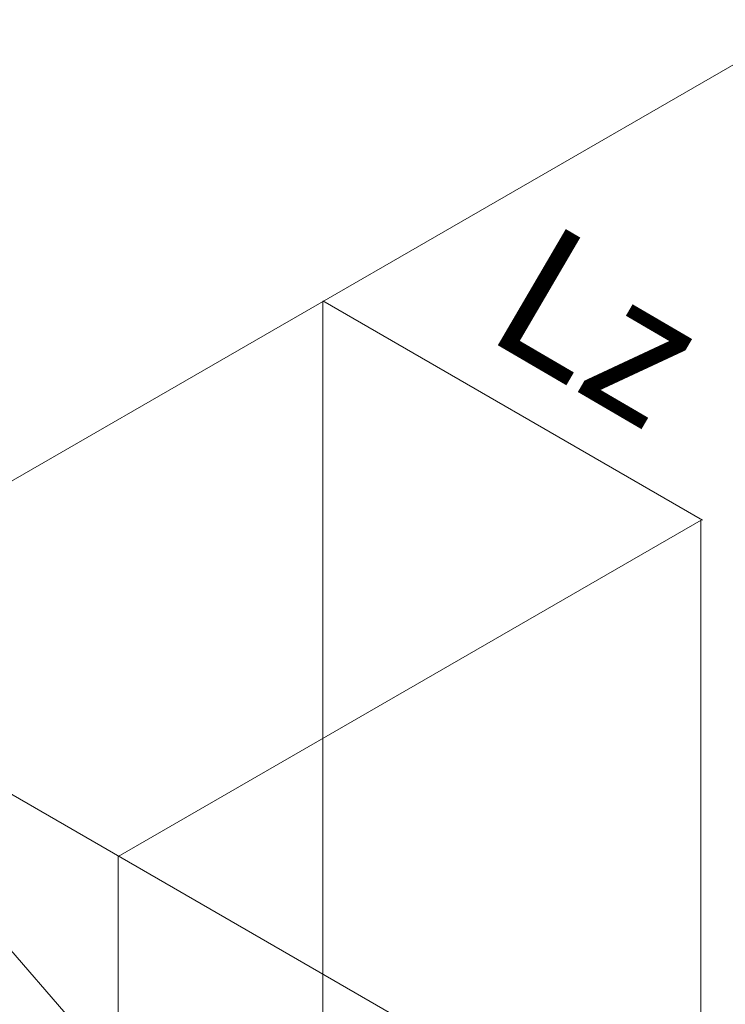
# Model space of a CAD drawing. Header units: millimetres. Extents: x -7686 to -856, y -458 to 6140.
# Tile 81 of 102: x -3468.5 to -3463.79, y 2006.53 to 2013.1. Entities that reach past the tile are written whole.
import ezdxf
from ezdxf.enums import TextEntityAlignment as Align

# ---------------------------------------------------------------- set-up
doc = ezdxf.new("R2010")
doc.units = ezdxf.units.MM
doc.header["$LTSCALE"] = 5
doc.layers.add('1轮廓实线层', color=7, linetype='Continuous', lineweight=18)
doc.layers.add('6文字层', color=3, linetype='Continuous', lineweight=13)

msp = doc.modelspace()

# ---------------------------------------------------------------- linework, layer by layer
at = {"lineweight": 13}
for p, q in [((-3466.4805, 2011.2252), (-3466.4805, 2004.486)), ((-3466.4784, 2011.2272), (-3463.9462, 2009.7626)), ((-3467.8451, 2007.5162), (-3463.9543, 2009.7626)), ((-3463.957, 2009.761), (-3463.957, 2003.0218)), ((-3470.3693, 2008.9768), (-3466.4784, 2004.484)), ((-3467.8451, 2007.5162), (-3467.8451, 2000.777))]:
    msp.add_line(p, q, dxfattribs=at)
at = {"layer": '1轮廓实线层', "lineweight": 13}
for q in [(-3463.2213, 2013.1037), (-3463.2213, 2004.8499)]:
    msp.add_line((-3470.3693, 2008.9768), q, dxfattribs=at)

# ---------------------------------------------------------------- texts
at = {"layer": '6文字层', "lineweight": 13}
msp.add_text('Lz', height=0.89856, rotation=329.68774, dxfattribs=at).set_placement((-3464.9852, 2010.4266), align=Align.BOTTOM_CENTER)

doc.saveas('drawing.dxf')
